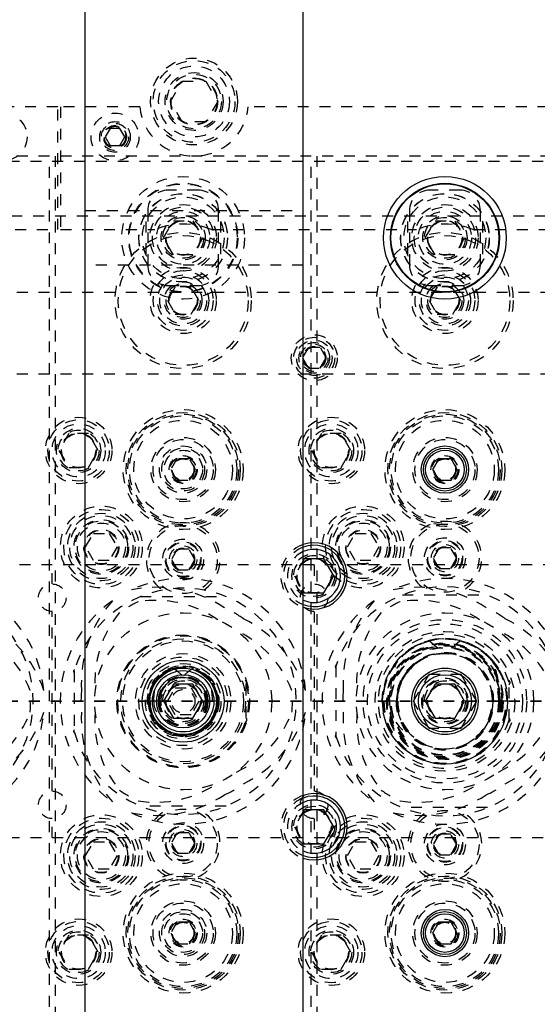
# Model space of a CAD drawing. Header units: inches. Extents: x 1772 to 2706, y -534 to -52.
# Tile 237 of 256: x 1893.78 to 1898.53, y -380.63 to -371.6. Entities that reach past the tile are written whole.
import ezdxf

# ---------------------------------------------------------------- set-up
doc = ezdxf.new("R2010")
doc.units = ezdxf.units.IN
doc.header["$LTSCALE"] = 0.5
doc.header["$MEASUREMENT"] = 0
doc.linetypes.add('HIDDEN', pattern=[0.225, 0.15, -0.075])
doc.linetypes.add('PHANTOM', pattern=[0.25, 0.125, -0.025, 0.025, -0.025, 0.025, -0.025])
doc.layers.add('SID-M-H', color=4, linetype='HIDDEN')
doc.layers.add('SID-M-S', color=105, linetype='Continuous')

msp = doc.modelspace()

# ---------------------------------------------------------------- linework, layer by layer
at = {"color": 7, "linetype": 'PHANTOM', "lineweight": 35}
msp.add_line((1931.36397, -377.85102), (1866.92985, -377.85102), dxfattribs=at)
at = {"layer": 'SID-M-H'}
for p, q in [((1895.1619, -372.35102), (1895.27015, -372.16352)), ((1895.27015, -372.16352), (1895.48666, -372.16352)), ((1895.48666, -372.16352), (1895.59491, -372.35102)), ((1894.12841, -372.40102), (1887.52841, -372.40102)), ((1894.12841, -373.52602), (1894.12841, -372.40102)), ((1894.88091, -372.40102), (1894.15341, -372.40102)), ((1894.15341, -372.40102), (1894.15341, -373.52602)), ((1895.27015, -372.53852), (1895.1619, -372.35102)), ((1895.59491, -372.35102), (1895.48666, -372.53852)), ((1908.02841, -372.40102), (1895.8759, -372.40102)), ((1895.48666, -372.53852), (1895.27015, -372.53852)), ((1894.60837, -372.59802), (1894.56334, -372.67602)), ((1894.56334, -372.67602), (1894.60837, -372.75402)), ((1894.69844, -372.59802), (1894.60837, -372.59802)), ((1894.74347, -372.67602), (1894.69844, -372.59802)), ((1894.69844, -372.75402), (1894.74347, -372.67602)), ((1894.60837, -372.75402), (1894.69844, -372.75402)), ((1894.05341, -372.85102), (1891.70341, -372.85102)), ((1894.05341, -382.85102), (1894.05341, -372.85102)), ((1896.45341, -372.85102), (1894.10341, -372.85102)), ((1894.10341, -372.85102), (1894.10341, -382.85102)), ((1896.45341, -382.85102), (1896.45341, -372.85102)), ((1896.50341, -372.85102), (1896.50341, -382.85102)), ((1898.85341, -372.85102), (1896.50341, -372.85102)), ((1907.17841, -372.90102), (1876.50341, -372.90102)), ((1895.41591, -373.16352), (1895.14091, -373.16352)), ((1897.81591, -373.16352), (1897.54091, -373.16352)), ((1876.50341, -373.40102), (1907.17841, -373.40102)), ((1894.37841, -373.35102), (1896.37841, -373.35102)), ((1894.95341, -373.35102), (1894.95341, -373.85102)), ((1895.60341, -373.85102), (1895.60341, -373.35102)), ((1897.35341, -373.35102), (1897.35341, -373.85102)), ((1898.00341, -373.85102), (1898.00341, -373.35102)), ((1894.93466, -373.45115), (1894.93466, -373.75089)), ((1895.09827, -373.60102), (1895.18834, -373.44502)), ((1895.18834, -373.44502), (1895.36847, -373.44502)), ((1895.36847, -373.44502), (1895.45854, -373.60102)), ((1895.62216, -373.45115), (1895.62216, -373.75089)), ((1897.33466, -373.45115), (1897.33466, -373.75089)), ((1897.49827, -373.60102), (1897.58834, -373.44502)), ((1897.58834, -373.44502), (1897.76847, -373.44502)), ((1897.76847, -373.44502), (1897.85854, -373.60102)), ((1898.02216, -373.45115), (1898.02216, -373.75089)), ((1893.13821, -373.52602), (1894.12841, -373.52602)), ((1894.15341, -373.52602), (1895.0186, -373.52602)), ((1895.53821, -373.52602), (1897.4186, -373.52602)), ((1897.93821, -373.52602), (1900.0186, -373.52602)), ((1895.18834, -373.75702), (1895.09827, -373.60102)), ((1895.45854, -373.60102), (1895.36847, -373.75702)), ((1897.58834, -373.75702), (1897.49827, -373.60102)), ((1897.85854, -373.60102), (1897.76847, -373.75702)), ((1895.36847, -373.75702), (1895.18834, -373.75702)), ((1897.76847, -373.75702), (1897.58834, -373.75702)), ((1896.37841, -373.85102), (1894.37841, -373.85102)), ((1895.14091, -374.03852), (1895.41591, -374.03852)), ((1897.54091, -374.03852), (1897.81591, -374.03852)), ((1901.65341, -374.10102), (1884.50341, -374.10102)), ((1895.20624, -374.05102), (1895.13407, -374.17602)), ((1895.35058, -374.05102), (1895.20624, -374.05102)), ((1895.42274, -374.17602), (1895.35058, -374.05102)), ((1897.60624, -374.05102), (1897.53407, -374.17602)), ((1897.75058, -374.05102), (1897.60624, -374.05102)), ((1897.82274, -374.17602), (1897.75058, -374.05102)), ((1895.13407, -374.17602), (1895.20624, -374.30102)), ((1895.35058, -374.30102), (1895.42274, -374.17602)), ((1897.53407, -374.17602), (1897.60624, -374.30102)), ((1897.75058, -374.30102), (1897.82274, -374.17602)), ((1895.20624, -374.30102), (1895.35058, -374.30102)), ((1897.60624, -374.30102), (1897.75058, -374.30102)), ((1896.42678, -374.60727), (1896.37265, -374.70102)), ((1896.53503, -374.60727), (1896.42678, -374.60727)), ((1896.58916, -374.70102), (1896.53503, -374.60727)), ((1896.37265, -374.70102), (1896.42678, -374.79477)), ((1896.53503, -374.79477), (1896.58916, -374.70102)), ((1901.65341, -374.85102), (1889.30341, -374.85102)), ((1896.42678, -374.79477), (1896.53503, -374.79477)), ((1894.23001, -375.39502), (1894.13994, -375.55102)), ((1894.41014, -375.39502), (1894.23001, -375.39502)), ((1894.50021, -375.55102), (1894.41014, -375.39502)), ((1896.54667, -375.39502), (1896.45661, -375.55102)), ((1896.72681, -375.39502), (1896.54667, -375.39502)), ((1896.81687, -375.55102), (1896.72681, -375.39502)), ((1894.13994, -375.55102), (1894.23001, -375.70702)), ((1894.41014, -375.70702), (1894.50021, -375.55102)), ((1896.45661, -375.55102), (1896.54667, -375.70702)), ((1896.72681, -375.70702), (1896.81687, -375.55102)), ((1895.22158, -375.6276), (1895.16476, -375.72602)), ((1895.33523, -375.6276), (1895.22158, -375.6276)), ((1895.39206, -375.72602), (1895.33523, -375.6276)), ((1894.23001, -375.70702), (1894.41014, -375.70702)), ((1895.16476, -375.72602), (1895.22158, -375.82445)), ((1895.33523, -375.82445), (1895.39206, -375.72602)), ((1896.54667, -375.70702), (1896.72681, -375.70702)), ((1895.22158, -375.82445), (1895.33523, -375.82445)), ((1894.38407, -376.43602), (1894.45624, -376.31102)), ((1894.45624, -376.31102), (1894.60058, -376.31102)), ((1894.60058, -376.31102), (1894.67274, -376.43602)), ((1896.78407, -376.43602), (1896.85624, -376.31102)), ((1896.85624, -376.31102), (1897.00058, -376.31102)), ((1897.00058, -376.31102), (1897.07274, -376.43602)), ((1894.45624, -376.56102), (1894.38407, -376.43602)), ((1894.67274, -376.43602), (1894.60058, -376.56102)), ((1895.22428, -376.45727), (1895.17015, -376.55102)), ((1895.33253, -376.45727), (1895.22428, -376.45727)), ((1895.38666, -376.55102), (1895.33253, -376.45727)), ((1896.85624, -376.56102), (1896.78407, -376.43602)), ((1897.07274, -376.43602), (1897.00058, -376.56102)), ((1897.62428, -376.44477), (1897.57015, -376.53852)), ((1897.73253, -376.44477), (1897.62428, -376.44477)), ((1897.78666, -376.53852), (1897.73253, -376.44477)), ((1894.60058, -376.56102), (1894.45624, -376.56102)), ((1895.17015, -376.55102), (1895.22428, -376.64477)), ((1895.33253, -376.64477), (1895.38666, -376.55102)), ((1896.37841, -376.56223), (1896.29827, -376.70102)), ((1897.00058, -376.56102), (1896.85624, -376.56102)), ((1897.57015, -376.53852), (1897.62428, -376.63227)), ((1897.73253, -376.63227), (1897.78666, -376.53852)), ((1918.07841, -376.60102), (1874.87841, -376.60102)), ((1894.07841, -376.77502), (1894.07841, -376.60102)), ((1895.22428, -376.64477), (1895.33253, -376.64477)), ((1896.47841, -376.60102), (1896.47841, -376.77502)), ((1897.62428, -376.63227), (1897.73253, -376.63227)), ((1896.29827, -376.70102), (1896.37841, -376.83982)), ((1894.88495, -376.89102), (1895.67186, -376.89102)), ((1897.2887, -376.87602), (1898.06812, -376.87602)), ((1894.07841, -378.67502), (1894.07841, -377.02702)), ((1896.47841, -377.02702), (1896.47841, -378.67502)), ((1897.54112, -377.29894), (1897.67183, -377.41288)), ((1897.8157, -377.29894), (1897.68499, -377.41288)), ((1896.67841, -377.53087), (1896.67841, -378.17118)), ((1897.95635, -377.51227), (1897.95957, -377.51916)), ((1898.11916, -377.49133), (1898.1166, -377.48821)), ((1898.15701, -377.54347), (1898.11916, -377.49133)), ((1894.27841, -377.5746), (1894.27841, -378.12744)), ((1897.38973, -377.85102), (1897.53407, -377.60102)), ((1897.53407, -377.60102), (1897.82274, -377.60102)), ((1897.82274, -377.60102), (1897.96708, -377.85102)), ((1895.13407, -377.85102), (1895.20624, -377.72602)), ((1895.20624, -377.72602), (1895.35058, -377.72602)), ((1895.35058, -377.72602), (1895.42274, -377.85102)), ((1895.43671, -377.69955), (1895.44008, -377.70827)), ((1895.85341, -377.69842), (1895.85341, -378.00363)), ((1898.26591, -378.02423), (1898.26591, -377.67782)), ((1898.24518, -377.82613), (1898.2473, -377.85102)), ((1895.06456, -377.85102), (1894.95918, -377.85102)), ((1895.20624, -377.97602), (1895.13407, -377.85102)), ((1895.42274, -377.85102), (1895.35058, -377.97602)), ((1895.59763, -377.85102), (1895.49225, -377.85102)), ((1897.2462, -377.85102), (1897.10352, -377.85102)), ((1897.17094, -377.85102), (1897.17281, -377.83334)), ((1897.53407, -378.10102), (1897.38973, -377.85102)), ((1897.96708, -377.85102), (1897.82274, -378.10102)), ((1898.25329, -377.85102), (1898.11061, -377.85102)), ((1895.35058, -377.97602), (1895.20624, -377.97602)), ((1897.82274, -378.10102), (1897.53407, -378.10102)), ((1895.67186, -378.81102), (1894.88495, -378.81102)), ((1896.37841, -378.86223), (1896.29827, -379.00102)), ((1898.06812, -378.82602), (1897.2887, -378.82602)), ((1894.07841, -379.10102), (1894.07841, -378.92702)), ((1896.29827, -379.00102), (1896.37841, -379.13982)), ((1896.47841, -378.92702), (1896.47841, -379.10102)), ((1895.22428, -379.05727), (1895.17015, -379.15102)), ((1895.33253, -379.05727), (1895.22428, -379.05727)), ((1895.38666, -379.15102), (1895.33253, -379.05727)), ((1897.62428, -379.06977), (1897.57015, -379.16352)), ((1897.73253, -379.06977), (1897.62428, -379.06977)), ((1897.78666, -379.16352), (1897.73253, -379.06977)), ((1874.87841, -379.10102), (1918.07841, -379.10102)), ((1894.38407, -379.26602), (1894.45624, -379.14102)), ((1894.45624, -379.14102), (1894.60058, -379.14102)), ((1894.60058, -379.14102), (1894.67274, -379.26602)), ((1895.17015, -379.15102), (1895.22428, -379.24477)), ((1895.33253, -379.24477), (1895.38666, -379.15102)), ((1896.78407, -379.26602), (1896.85624, -379.14102)), ((1896.85624, -379.14102), (1897.00058, -379.14102)), ((1897.00058, -379.14102), (1897.07274, -379.26602)), ((1897.57015, -379.16352), (1897.62428, -379.25727)), ((1897.73253, -379.25727), (1897.78666, -379.16352)), ((1894.45624, -379.39102), (1894.38407, -379.26602)), ((1894.67274, -379.26602), (1894.60058, -379.39102)), ((1895.22428, -379.24477), (1895.33253, -379.24477)), ((1896.85624, -379.39102), (1896.78407, -379.26602)), ((1897.07274, -379.26602), (1897.00058, -379.39102)), ((1897.62428, -379.25727), (1897.73253, -379.25727)), ((1894.60058, -379.39102), (1894.45624, -379.39102)), ((1897.00058, -379.39102), (1896.85624, -379.39102)), ((1895.22158, -379.8776), (1895.16476, -379.97602)), ((1895.33523, -379.8776), (1895.22158, -379.8776)), ((1895.39206, -379.97602), (1895.33523, -379.8776)), ((1894.23001, -379.99502), (1894.13994, -380.15102)), ((1894.41014, -379.99502), (1894.23001, -379.99502)), ((1894.50021, -380.15102), (1894.41014, -379.99502)), ((1895.16476, -379.97602), (1895.22158, -380.07445)), ((1895.33523, -380.07445), (1895.39206, -379.97602)), ((1896.54667, -379.99502), (1896.45661, -380.15102)), ((1896.72681, -379.99502), (1896.54667, -379.99502)), ((1896.81687, -380.15102), (1896.72681, -379.99502)), ((1895.22158, -380.07445), (1895.33523, -380.07445)), ((1894.13994, -380.15102), (1894.23001, -380.30702)), ((1894.41014, -380.30702), (1894.50021, -380.15102)), ((1896.45661, -380.15102), (1896.54667, -380.30702)), ((1896.72681, -380.30702), (1896.81687, -380.15102)), ((1894.23001, -380.30702), (1894.41014, -380.30702)), ((1896.54667, -380.30702), (1896.72681, -380.30702))]:
    msp.add_line(p, q, dxfattribs=at)
for centre, radius in [((1895.37841, -372.35102), 0.3985), ((1895.37841, -372.35102), 0.375), ((1895.37841, -372.35102), 0.325), ((1895.37841, -372.35102), 0.2655), ((1895.37841, -372.35102), 0.25), ((1895.37841, -372.35102), 0.21542), ((1895.37841, -372.35102), 0.21515), ((1895.37841, -372.35102), 0.21463), ((1895.37841, -372.35102), 0.21095), ((1893.62841, -372.67602), 0.2185), ((1894.65341, -372.67602), 0.2185), ((1894.65341, -372.67602), 0.1405), ((1894.65341, -372.67602), 0.125), ((1894.65341, -372.67602), 0.10497), ((1894.65341, -372.67602), 0.1047), ((1894.65341, -372.67602), 0.10418), ((1894.65341, -372.67602), 0.1005), ((1894.65341, -372.67602), 0.0975), ((1895.27841, -373.60102), 0.5625), ((1895.27841, -373.60102), 0.5), ((1895.27841, -373.60102), 0.495), ((1895.27841, -373.60102), 0.40625), ((1895.27841, -373.60102), 0.405), ((1895.27841, -373.60102), 0.375), ((1897.67841, -373.60102), 0.40625), ((1897.67841, -373.60102), 0.405), ((1897.67841, -373.60102), 0.375), ((1895.27841, -373.60102), 0.3045), ((1897.67841, -373.60102), 0.3045), ((1895.27841, -373.60102), 0.28125), ((1895.27841, -373.60102), 0.24375), ((1895.27841, -373.60102), 0.203), ((1897.67841, -373.60102), 0.28125), ((1897.67841, -373.60102), 0.24375), ((1897.67841, -373.60102), 0.203), ((1895.27841, -373.60102), 0.1875), ((1895.27841, -373.60102), 0.16072), ((1895.27841, -373.60102), 0.16045), ((1895.27841, -373.60102), 0.15993), ((1895.27841, -373.60102), 0.15625), ((1897.67841, -373.60102), 0.1875), ((1897.67841, -373.60102), 0.16072), ((1897.67841, -373.60102), 0.16045), ((1897.67841, -373.60102), 0.15993), ((1897.67841, -373.60102), 0.15625), ((1895.27841, -374.17602), 0.625), ((1895.27841, -374.17602), 0.595), ((1897.67841, -374.17602), 0.625), ((1897.67841, -374.17602), 0.595), ((1895.27841, -374.17602), 0.30375), ((1895.27841, -374.17602), 0.27375), ((1895.27841, -374.17602), 0.23438), ((1897.67841, -374.17602), 0.30375), ((1897.67841, -374.17602), 0.27375), ((1897.67841, -374.17602), 0.23438), ((1895.27841, -374.17602), 0.21469), ((1895.27841, -374.17602), 0.172), ((1895.27841, -374.17602), 0.15625), ((1897.67841, -374.17602), 0.21469), ((1897.67841, -374.17602), 0.172), ((1897.67841, -374.17602), 0.15625), ((1895.27841, -374.17602), 0.13297), ((1895.27841, -374.17602), 0.1327), ((1895.27841, -374.17602), 0.13218), ((1895.27841, -374.17602), 0.1285), ((1897.67841, -374.17602), 0.13297), ((1897.67841, -374.17602), 0.1327), ((1897.67841, -374.17602), 0.13218), ((1897.67841, -374.17602), 0.1285), ((1896.48091, -374.70102), 0.211), ((1896.48091, -374.70102), 0.1875), ((1896.48091, -374.70102), 0.1625), ((1896.48091, -374.70102), 0.1405), ((1896.48091, -374.70102), 0.125), ((1896.48091, -374.70102), 0.10497), ((1896.48091, -374.70102), 0.1047), ((1896.48091, -374.70102), 0.10418), ((1896.48091, -374.70102), 0.1005), ((1895.27841, -375.72602), 0.55), ((1895.27841, -375.72602), 0.5225), ((1897.67841, -375.72602), 0.55), ((1897.67841, -375.72602), 0.5225), ((1894.32007, -375.55102), 0.3045), ((1894.32007, -375.55102), 0.28125), ((1895.27841, -375.72602), 0.5075), ((1895.27841, -375.72602), 0.49213), ((1895.27841, -375.72602), 0.45276), ((1896.63674, -375.55102), 0.3045), ((1896.63674, -375.55102), 0.28125), ((1897.67841, -375.72602), 0.5075), ((1897.67841, -375.72602), 0.49213), ((1897.67841, -375.72602), 0.45276), ((1894.32007, -375.55102), 0.24375), ((1894.32007, -375.55102), 0.203), ((1894.32007, -375.55102), 0.1875), ((1894.32007, -375.55102), 0.16072), ((1894.32007, -375.55102), 0.16045), ((1894.32007, -375.55102), 0.15993), ((1896.63674, -375.55102), 0.24375), ((1896.63674, -375.55102), 0.203), ((1896.63674, -375.55102), 0.1875), ((1896.63674, -375.55102), 0.16072), ((1896.63674, -375.55102), 0.16045), ((1896.63674, -375.55102), 0.15993), ((1894.32007, -375.55102), 0.15625), ((1895.27841, -375.72602), 0.29528), ((1895.27841, -375.72602), 0.27559), ((1896.63674, -375.55102), 0.15625), ((1897.67841, -375.72602), 0.29528), ((1897.67841, -375.72602), 0.27559), ((1895.27841, -375.72602), 0.21654), ((1895.27841, -375.72602), 0.19685), ((1895.27841, -375.72602), 0.17717), ((1895.27841, -375.72602), 0.12795), ((1895.27841, -375.72602), 0.11811), ((1895.27841, -375.72602), 0.10289), ((1895.27841, -375.72602), 0.10262), ((1895.27841, -375.72602), 0.1021), ((1895.27841, -375.72602), 0.09843), ((1897.67841, -375.72602), 0.12795), ((1897.67841, -375.72602), 0.11811), ((1897.67841, -375.72602), 0.10289), ((1897.67841, -375.72602), 0.10262), ((1897.67841, -375.72602), 0.1021), ((1897.67841, -375.72602), 0.09843), ((1894.52841, -376.43602), 0.375), ((1894.52841, -376.43602), 0.34375), ((1896.92841, -376.43602), 0.375), ((1896.92841, -376.43602), 0.34375), ((1894.52841, -376.43602), 0.31), ((1894.52841, -376.43602), 0.28906), ((1894.52841, -376.43602), 0.25), ((1894.52841, -376.43602), 0.24), ((1896.92841, -376.43602), 0.31), ((1896.92841, -376.43602), 0.28906), ((1896.92841, -376.43602), 0.25), ((1896.92841, -376.43602), 0.24), ((1894.52841, -376.43602), 0.22), ((1894.52841, -376.43602), 0.16), ((1894.52841, -376.43602), 0.155), ((1895.27841, -376.55102), 0.3125), ((1896.92841, -376.43602), 0.22), ((1896.92841, -376.43602), 0.16), ((1896.92841, -376.43602), 0.155), ((1897.67841, -376.53852), 0.3125), ((1895.27841, -376.55102), 0.1875), ((1897.67841, -376.53852), 0.1875), ((1897.67841, -376.53852), 0.1625), ((1897.67841, -376.53852), 0.15625), ((1895.27841, -376.55102), 0.1625), ((1895.27841, -376.55102), 0.15625), ((1895.27841, -376.55102), 0.125), ((1895.27841, -376.55102), 0.10497), ((1895.27841, -376.55102), 0.1047), ((1895.27841, -376.55102), 0.10418), ((1895.27841, -376.55102), 0.1005), ((1897.67841, -376.53852), 0.125), ((1897.67841, -376.53852), 0.10497), ((1897.67841, -376.53852), 0.1047), ((1897.67841, -376.53852), 0.10418), ((1897.67841, -376.53852), 0.1005), ((1896.47841, -376.70102), 0.203), ((1896.47841, -376.70102), 0.1875), ((1896.47841, -376.70102), 0.16072), ((1896.47841, -376.70102), 0.16045), ((1896.47841, -376.70102), 0.15993), ((1896.47841, -376.70102), 0.15625), ((1894.07841, -376.90102), 0.126), ((1896.47841, -376.90102), 0.126), ((1895.27841, -377.85102), 0.8125), ((1897.67841, -377.85102), 0.8125), ((1897.67841, -377.85102), 0.75), ((1897.67841, -377.85102), 0.71095), ((1895.27841, -377.85102), 0.6092), ((1895.27841, -377.85102), 0.60919), ((1895.27841, -377.85102), 0.605), ((1895.27841, -377.85102), 0.6), ((1895.27841, -377.85102), 0.57252), ((1895.27841, -377.85102), 0.57251), ((1897.67841, -377.85102), 0.6405), ((1897.67841, -377.85102), 0.575), ((1895.27841, -377.85102), 0.55419), ((1897.67841, -377.85102), 0.5345), ((1897.67841, -377.85102), 0.53), ((1897.67841, -377.85102), 0.522), ((1897.67841, -377.85102), 0.512), ((1897.67841, -377.85102), 0.5095), ((1897.67841, -377.85102), 0.497), ((1897.67841, -377.85102), 0.492), ((1895.27841, -377.85102), 0.4375), ((1895.27841, -377.85102), 0.40625), ((1897.67841, -377.85102), 0.43819), ((1895.27841, -377.85102), 0.34609), ((1895.27841, -377.85102), 0.32775), ((1895.27841, -377.85102), 0.3275), ((1895.27841, -377.85102), 0.315), ((1895.27841, -377.85102), 0.31398), ((1895.27841, -377.85102), 0.3125), ((1895.27841, -377.85102), 0.21909), ((1895.27841, -377.85102), 0.203), ((1897.67841, -377.85102), 0.212), ((1897.67841, -377.85102), 0.203), ((1895.27841, -377.85102), 0.1875), ((1895.27841, -377.85102), 0.16072), ((1895.27841, -377.85102), 0.16045), ((1895.27841, -377.85102), 0.15993), ((1895.27841, -377.85102), 0.15625), ((1897.67841, -377.85102), 0.1875), ((1897.67841, -377.85102), 0.16072), ((1897.67841, -377.85102), 0.16045), ((1897.67841, -377.85102), 0.15993), ((1897.67841, -377.85102), 0.15625), ((1895.27841, -377.85102), 0.10772), ((1894.07841, -378.80102), 0.126), ((1896.47841, -378.80102), 0.126), ((1896.47841, -379.00102), 0.203), ((1896.47841, -379.00102), 0.1875), ((1894.52841, -379.26602), 0.375), ((1895.27841, -379.15102), 0.3125), ((1896.47841, -379.00102), 0.16072), ((1896.47841, -379.00102), 0.16045), ((1896.47841, -379.00102), 0.15993), ((1896.47841, -379.00102), 0.15625), ((1896.92841, -379.26602), 0.375), ((1897.67841, -379.16352), 0.3125), ((1894.52841, -379.26602), 0.34375), ((1894.52841, -379.26602), 0.31), ((1894.52841, -379.26602), 0.28906), ((1895.27841, -379.15102), 0.1875), ((1895.27841, -379.15102), 0.1625), ((1895.27841, -379.15102), 0.15625), ((1896.92841, -379.26602), 0.34375), ((1896.92841, -379.26602), 0.31), ((1896.92841, -379.26602), 0.28906), ((1897.67841, -379.16352), 0.1875), ((1897.67841, -379.16352), 0.1625), ((1894.52841, -379.26602), 0.25), ((1894.52841, -379.26602), 0.24), ((1894.52841, -379.26602), 0.22), ((1895.27841, -379.15102), 0.125), ((1895.27841, -379.15102), 0.10497), ((1895.27841, -379.15102), 0.1047), ((1895.27841, -379.15102), 0.10418), ((1895.27841, -379.15102), 0.1005), ((1896.92841, -379.26602), 0.25), ((1896.92841, -379.26602), 0.24), ((1896.92841, -379.26602), 0.22), ((1897.67841, -379.16352), 0.15625), ((1897.67841, -379.16352), 0.125), ((1897.67841, -379.16352), 0.10497), ((1897.67841, -379.16352), 0.1047), ((1897.67841, -379.16352), 0.10418), ((1897.67841, -379.16352), 0.1005), ((1894.52841, -379.26602), 0.16), ((1894.52841, -379.26602), 0.155), ((1896.92841, -379.26602), 0.16), ((1896.92841, -379.26602), 0.155), ((1895.27841, -379.97602), 0.55), ((1895.27841, -379.97602), 0.5225), ((1897.67841, -379.97602), 0.55), ((1897.67841, -379.97602), 0.5225), ((1895.27841, -379.97602), 0.5075), ((1895.27841, -379.97602), 0.49213), ((1895.27841, -379.97602), 0.45276), ((1897.67841, -379.97602), 0.5075), ((1897.67841, -379.97602), 0.49213), ((1897.67841, -379.97602), 0.45276), ((1895.27841, -379.97602), 0.29528), ((1895.27841, -379.97602), 0.27559), ((1897.67841, -379.97602), 0.29528), ((1897.67841, -379.97602), 0.27559), ((1895.27841, -379.97602), 0.21654), ((1895.27841, -379.97602), 0.19685), ((1895.27841, -379.97602), 0.17717), ((1894.32007, -380.15102), 0.3045), ((1894.32007, -380.15102), 0.28125), ((1894.32007, -380.15102), 0.24375), ((1895.27841, -379.97602), 0.12795), ((1895.27841, -379.97602), 0.11811), ((1895.27841, -379.97602), 0.10289), ((1895.27841, -379.97602), 0.10262), ((1895.27841, -379.97602), 0.1021), ((1895.27841, -379.97602), 0.09843), ((1896.63674, -380.15102), 0.3045), ((1896.63674, -380.15102), 0.28125), ((1896.63674, -380.15102), 0.24375), ((1897.67841, -379.97602), 0.12795), ((1897.67841, -379.97602), 0.11811), ((1897.67841, -379.97602), 0.10289), ((1897.67841, -379.97602), 0.10262), ((1897.67841, -379.97602), 0.1021), ((1897.67841, -379.97602), 0.09843), ((1894.32007, -380.15102), 0.203), ((1894.32007, -380.15102), 0.1875), ((1894.32007, -380.15102), 0.16072), ((1894.32007, -380.15102), 0.16045), ((1894.32007, -380.15102), 0.15993), ((1894.32007, -380.15102), 0.15625), ((1896.63674, -380.15102), 0.203), ((1896.63674, -380.15102), 0.1875), ((1896.63674, -380.15102), 0.16072), ((1896.63674, -380.15102), 0.16045), ((1896.63674, -380.15102), 0.15993), ((1896.63674, -380.15102), 0.15625)]:
    msp.add_circle(centre, radius, dxfattribs=at)
for centre, radius, start, end in [((1895.37841, -372.35102), 0.5, 185.73917, 354.26083), ((1895.14091, -373.35102), 0.1875, 90, 180), ((1895.41591, -373.35102), 0.1875, 0, 90), ((1897.54091, -373.35102), 0.1875, 90, 180), ((1897.81591, -373.35102), 0.1875, 0, 90), ((1895.27841, -374.17602), 0.7, 68.213211, 111.786789), ((1897.67841, -374.17602), 0.7, 68.213211, 111.786789), ((1895.14091, -373.85102), 0.1875, 180, 270), ((1895.41591, -373.85102), 0.1875, 270, 0), ((1897.54091, -373.85102), 0.1875, 180, 270), ((1897.81591, -373.85102), 0.1875, 270, 0), ((1897.67841, -376.53852), 0.3375, 304.047732, 235.952268), ((1895.27841, -376.55102), 0.3375, 303.997719, 236.002281), ((1896.47841, -376.70102), 0.3045, 109.172129, 250.827871), ((1896.47841, -376.70102), 0.28125, 110.827497, 249.172503), ((1896.47841, -376.70102), 0.24375, 114.220943, 245.779057), ((1892.87841, -377.85102), 1.12677, 5.091649, 114.908351), ((1895.27841, -377.85102), 1.12677, 5.091649, 114.908351), ((1897.67841, -377.85102), 1.12677, 5.091649, 114.908351), ((1892.87841, -377.85102), 1.025, 202.05417, 157.94583), ((1895.27841, -377.85102), 1.0375, 195.451693, 164.548307), ((1895.03334, -377.93221), 1.12677, 56.354933, 101.752089), ((1897.67841, -377.85102), 1.05, 17.75279, 162.24721), ((1897.43334, -377.93221), 1.12677, 56.354933, 101.752089), ((1895.27841, -377.85102), 1.12677, 125.091649, 234.908351), ((1895.47125, -377.67939), 1.12677, 138.247911, 183.645067), ((1895.02549, -377.92689), 1.00177, 55.356641, 99.124813), ((1897.67841, -377.85102), 1.12677, 125.091649, 234.908351), ((1897.87125, -377.67939), 1.12677, 138.247911, 183.645067), ((1897.42549, -377.92689), 1.00177, 55.356641, 99.124813), ((1895.27841, -377.85102), 1.00177, 114.271013, 125.728987), ((1895.27841, -377.85102), 0.937, 53.873521, 66.126479), ((1897.67841, -377.85102), 1.00177, 114.271013, 125.728987), ((1897.67841, -377.85102), 0.937, 53.873521, 66.126479), ((1892.93063, -378.10385), 1.12677, 18.247911, 63.645067), ((1895.47057, -377.66992), 1.00177, 140.875187, 184.643359), ((1895.33063, -378.10385), 1.12677, 18.247911, 63.645067), ((1897.87057, -377.66992), 1.00177, 140.875187, 184.643359), ((1897.73063, -378.10385), 1.12677, 18.247911, 63.645067), ((1892.93916, -378.10799), 1.00177, 20.875187, 64.643359), ((1895.33916, -378.10799), 1.00177, 20.875187, 64.643359), ((1897.67841, -377.85102), 0.6125, 16.426421, 343.573579), ((1897.67491, -377.8472), 0.5714, 35.237848, 180.383309), ((1897.6814, -377.8479), 0.5719, 359.687565, 180.312435), ((1897.67841, -377.85102), 0.5689, 39.624356, 12.466554), ((1897.73916, -378.10799), 1.00177, 20.875187, 64.643359), ((1897.67671, -377.8497), 0.56721, 103.83112, 180.133623), ((1897.68129, -377.84797), 0.56524, 24.25335, 76.244434), ((1897.67365, -377.84868), 0.44295, 359.696764, 180.303236), ((1897.68316, -377.84868), 0.44295, 359.696764, 180.303236), ((1897.67693, -377.84956), 0.43671, 90.66915, 180.191312), ((1897.68159, -377.84634), 0.43347, 89.550396, 130.991938), ((1897.67523, -377.84634), 0.43347, 49.008062, 90.449604), ((1897.67989, -377.84956), 0.43671, 359.808688, 89.33085), ((1894.2776, -377.55913), 0.005, 302.695715, 343.740492), ((1895.27578, -377.84791), 0.31662, 359.437342, 180.562658), ((1895.28103, -377.84791), 0.31662, 359.437342, 180.562658), ((1895.2767, -377.84973), 0.31227, 105.568366, 180.23692), ((1895.28011, -377.84973), 0.31227, 359.76308, 74.431634), ((1896.68841, -377.53243), 0.015, 120.388651, 221.409622), ((1896.67341, -377.54566), 0.005, 0, 41.409622), ((1896.67829, -377.51518), 0.005, 300.388651, 341.437766), ((1894.28841, -377.57596), 0.015, 122.695715, 221.409622), ((1894.27341, -377.58919), 0.005, 0, 41.409622), ((1895.27341, -377.84874), 0.2241, 359.415867, 180.584133), ((1895.2834, -377.84874), 0.2241, 359.415867, 180.584133), ((1895.27699, -377.84955), 0.21769, 87.162512, 180.387827), ((1895.28142, -377.84728), 0.21551, 93.293524, 139.832751), ((1895.27982, -377.84955), 0.21769, 359.612173, 92.837488), ((1895.27539, -377.84728), 0.21551, 40.167249, 86.706476), ((1895.84341, -377.6811), 0.02, 300, 77.576417), ((1898.25591, -377.67927), 0.02, 300, 77.383329), ((1892.87841, -377.85102), 1.00177, 354.271013, 5.728987), ((1895.27841, -377.85102), 0.937, 173.873521, 186.126479), ((1895.27841, -377.85102), 1.00177, 354.271013, 5.728987), ((1897.67841, -377.85102), 0.937, 173.873521, 186.126479), ((1895.27578, -377.85413), 0.31662, 179.437342, 0.562658), ((1895.28103, -377.85413), 0.31662, 179.437342, 0.562658), ((1895.27341, -377.85395), 0.30899, 179.456328, 0.543672), ((1895.2834, -377.85395), 0.30899, 179.456328, 0.543672), ((1895.27341, -377.85331), 0.2241, 179.415867, 0.584133), ((1895.28265, -377.85138), 0.23334, 179.913067, 230.490868), ((1895.2834, -377.85331), 0.2241, 179.415867, 0.584133), ((1895.27578, -377.85323), 0.21648, 179.415867, 0.584133), ((1895.28103, -377.85323), 0.21648, 179.415867, 0.584133), ((1897.67541, -377.85414), 0.5719, 179.687565, 0.312435), ((1897.6814, -377.85414), 0.5719, 179.687565, 0.312435), ((1897.67365, -377.8541), 0.56415, 179.687565, 0.312435), ((1897.68316, -377.8541), 0.56415, 179.687565, 0.312435), ((1897.67365, -377.85337), 0.44295, 179.696764, 0.303236), ((1897.68257, -377.85126), 0.45185, 179.970378, 222.965394), ((1897.68316, -377.85337), 0.44295, 179.696764, 0.303236), ((1897.67541, -377.85332), 0.4352, 179.696764, 0.303236), ((1897.6814, -377.85332), 0.4352, 179.696764, 0.303236), ((1892.87841, -377.85102), 1.12677, 245.091649, 354.908351), ((1892.93916, -377.59406), 1.00177, 295.356641, 339.124813), ((1892.93063, -377.5982), 1.12677, 296.354933, 341.752089), ((1895.47125, -378.02266), 1.12677, 176.354933, 221.752089), ((1895.47057, -378.03212), 1.00177, 175.356641, 219.124813), ((1895.27841, -377.85102), 1.12677, 245.091649, 354.908351), ((1895.33916, -377.59406), 1.00177, 295.356641, 339.124813), ((1895.33063, -377.5982), 1.12677, 296.354933, 341.752089), ((1895.84341, -378.02095), 0.02, 282.423583, 60), ((1897.87125, -378.02266), 1.12677, 176.354933, 221.752089), ((1897.87057, -378.03212), 1.00177, 175.356641, 219.124813), ((1897.67841, -377.85102), 1.12677, 245.091649, 354.908351), ((1897.73916, -377.59406), 1.00177, 295.356641, 339.124813), ((1897.73063, -377.5982), 1.12677, 296.354933, 341.752089), ((1898.25591, -378.02278), 0.02, 282.616671, 60), ((1894.28841, -378.12608), 0.015, 138.590378, 237.304285), ((1894.27341, -378.11285), 0.005, 318.590378, 0), ((1894.2776, -378.14291), 0.005, 16.259508, 57.304285), ((1896.68841, -378.16961), 0.015, 138.590378, 239.611349), ((1896.67341, -378.15638), 0.005, 318.590378, 0), ((1897.67841, -377.85102), 1.05, 197.75279, 342.24721), ((1896.67829, -378.18686), 0.005, 18.562234, 59.611349), ((1895.02549, -377.77515), 1.00177, 260.875187, 304.643359), ((1895.27841, -377.85102), 0.937, 293.873521, 306.126479), ((1897.42549, -377.77515), 1.00177, 260.875187, 304.643359), ((1897.67841, -377.85102), 0.937, 293.873521, 306.126479), ((1895.27841, -377.85102), 1.00177, 234.271013, 245.728987), ((1895.03334, -377.76983), 1.12677, 258.247911, 303.645067), ((1896.47841, -379.00102), 0.3045, 109.172129, 250.827871), ((1897.67841, -377.85102), 1.00177, 234.271013, 245.728987), ((1897.43334, -377.76983), 1.12677, 258.247911, 303.645067), ((1896.47841, -379.00102), 0.28125, 110.827497, 249.172503), ((1896.47841, -379.00102), 0.24375, 114.220943, 245.779057), ((1895.27841, -379.15102), 0.3375, 123.997719, 56.002281), ((1897.67841, -379.16352), 0.3375, 124.047732, 55.952268)]:
    msp.add_arc(centre, radius, start, end, dxfattribs=at)
for centre, major_axis, ratio, start_param, end_param in [((1897.67533, -377.85102), (-0.44127, 0), 0.9931543, 4.690503, 6.2831853), ((1897.68148, -377.85102), (0.44127, 0), 0.9931543, 0, 1.5926823), ((1897.6775, -377.85102), (-0.5698, 0), 0.9931543, 5.5872174, 6.2831853), ((1897.67931, -377.85102), (-0.43728, 0), 0.9931543, 5.4134539, 6.2831853), ((1897.6775, -377.85102), (0.43728, 0), 0.9931543, 0, 0.8697314), ((1897.67931, -377.85102), (0.5698, 0), 0.9931543, 0, 0.6959679), ((1895.27716, -377.85102), (-0.31523, 0), 0.9870859, 5.4753657, 6.2831853), ((1895.27564, -377.85102), (-0.22186, 0), 0.9870859, 4.742154, 6.2831853), ((1895.28117, -377.85102), (0.22186, 0), 0.9870859, 0, 1.5410313), ((1895.27966, -377.85102), (0.31523, 0), 0.9870859, 0, 0.8078196), ((1895.27966, -377.85102), (-0.21785, 0), 0.9870859, 5.5572375, 6.2831853), ((1895.27716, -377.85102), (0.21785, 0), 0.9870859, 0, 0.7259478), ((1895.21734, -377.85102), (-0.20938, 0), 0.9386626, 0, 1.162481), ((1895.30292, -377.85102), (0.24913, 0), 0.9840293, 3.1415927, 3.9684223), ((1897.55802, -377.85102), (-0.38708, 0), 0.940633, 0, 1.0092925), ((1897.70222, -377.85102), (0.46816, 0), 0.9923499, 3.1415927, 3.8669386)]:
    msp.add_ellipse(centre, major_axis=major_axis, ratio=ratio, start_param=start_param, end_param=end_param, dxfattribs=at)
for points, knots in [([(1895.19289, -377.54892), (1895.21979, -377.57024), (1895.25283, -377.59645), (1895.28229, -377.62653), (1895.28777, -377.63213)], [0, 0, 0, 0, 0.8139762, 1, 1, 1, 1]), ([(1895.36392, -377.54892), (1895.33703, -377.57024), (1895.30398, -377.59645), (1895.27452, -377.62653), (1895.26904, -377.63213)], [0, 0, 0, 0, 0.8139762, 1, 1, 1, 1]), ([(1897.18329, -377.7344), (1897.18564, -377.70192), (1897.1915, -377.62066), (1897.21757, -377.54328), (1897.23322, -377.49682)], [0, 0, 0, 0, 0.3996058, 1, 1, 1, 1]), ([(1898.18588, -377.85102), (1898.18187, -377.7792), (1898.17512, -377.65844), (1898.13845, -377.54343), (1898.12359, -377.49682)], [0, 0, 0, 0, 0.594718, 1, 1, 1, 1]), ([(1895.00796, -377.85102), (1895.01001, -377.81394), (1895.01414, -377.73904), (1895.0397, -377.66849), (1895.0526, -377.63286)], [0, 0, 0, 0, 0.4949565, 1, 1, 1, 1]), ([(1895.54885, -377.85102), (1895.54681, -377.81394), (1895.54268, -377.73904), (1895.51712, -377.66849), (1895.50421, -377.63286)], [0, 0, 0, 0, 0.4949565, 1, 1, 1, 1])]:
    msp.add_open_spline(points, degree=3, knots=knots, dxfattribs=at)
at = {"layer": 'SID-M-S'}
for p, q in [((1894.37841, -368.35102), (1894.37841, -387.35102)), ((1896.37841, -387.35102), (1896.37841, -368.35102)), ((1897.62158, -375.6276), (1897.56476, -375.72602)), ((1897.73523, -375.6276), (1897.62158, -375.6276)), ((1897.79206, -375.72602), (1897.73523, -375.6276)), ((1897.56476, -375.72602), (1897.62158, -375.82445)), ((1897.73523, -375.82445), (1897.79206, -375.72602)), ((1897.62158, -375.82445), (1897.73523, -375.82445)), ((1896.38834, -376.54502), (1896.37841, -376.56223)), ((1896.56847, -376.54502), (1896.38834, -376.54502)), ((1896.65854, -376.70102), (1896.56847, -376.54502)), ((1896.56847, -376.85702), (1896.65854, -376.70102)), ((1896.37841, -376.83982), (1896.38834, -376.85702)), ((1896.38834, -376.85702), (1896.56847, -376.85702)), ((1895.18834, -377.69502), (1895.09827, -377.85102)), ((1895.36847, -377.69502), (1895.18834, -377.69502)), ((1895.45854, -377.85102), (1895.36847, -377.69502)), ((1897.58834, -377.69502), (1897.49827, -377.85102)), ((1897.76847, -377.69502), (1897.58834, -377.69502)), ((1897.85854, -377.85102), (1897.76847, -377.69502)), ((1895.09827, -377.85102), (1895.18834, -378.00702)), ((1895.36847, -378.00702), (1895.45854, -377.85102)), ((1897.49827, -377.85102), (1897.58834, -378.00702)), ((1897.76847, -378.00702), (1897.85854, -377.85102)), ((1895.18834, -378.00702), (1895.36847, -378.00702)), ((1897.58834, -378.00702), (1897.76847, -378.00702)), ((1896.38834, -378.84502), (1896.37841, -378.86223)), ((1896.56847, -378.84502), (1896.38834, -378.84502)), ((1896.65854, -379.00102), (1896.56847, -378.84502)), ((1896.56847, -379.15702), (1896.65854, -379.00102)), ((1896.37841, -379.13982), (1896.38834, -379.15702)), ((1896.38834, -379.15702), (1896.56847, -379.15702)), ((1897.62158, -379.8776), (1897.56476, -379.97602)), ((1897.73523, -379.8776), (1897.62158, -379.8776)), ((1897.79206, -379.97602), (1897.73523, -379.8776)), ((1897.56476, -379.97602), (1897.62158, -380.07445)), ((1897.73523, -380.07445), (1897.79206, -379.97602)), ((1897.62158, -380.07445), (1897.73523, -380.07445))]:
    msp.add_line(p, q, dxfattribs=at)
for centre, radius in [((1897.67841, -373.60102), 0.5625), ((1897.67841, -373.60102), 0.5), ((1897.67841, -373.60102), 0.495), ((1897.67841, -375.72602), 0.21654), ((1897.67841, -375.72602), 0.19685), ((1897.67841, -375.72602), 0.17717), ((1895.27841, -377.85102), 0.375), ((1895.27841, -377.85102), 0.3045), ((1897.67841, -377.85102), 0.3045), ((1895.27841, -377.85102), 0.28125), ((1895.27841, -377.85102), 0.24375), ((1897.67841, -377.85102), 0.28125), ((1897.67841, -377.85102), 0.24375), ((1897.67841, -379.97602), 0.21654), ((1897.67841, -379.97602), 0.19685), ((1897.67841, -379.97602), 0.17717)]:
    msp.add_circle(centre, radius, dxfattribs=at)
for centre, radius, start, end in [((1896.47841, -376.70102), 0.3045, 250.827871, 109.172129), ((1896.47841, -376.70102), 0.28125, 249.172503, 110.827497), ((1896.47841, -376.70102), 0.24375, 245.779057, 114.220943), ((1896.47841, -379.00102), 0.3045, 250.827871, 109.172129), ((1896.47841, -379.00102), 0.28125, 249.172503, 110.827497), ((1896.47841, -379.00102), 0.24375, 245.779057, 114.220943)]:
    msp.add_arc(centre, radius, start, end, dxfattribs=at)

doc.saveas('drawing.dxf')
